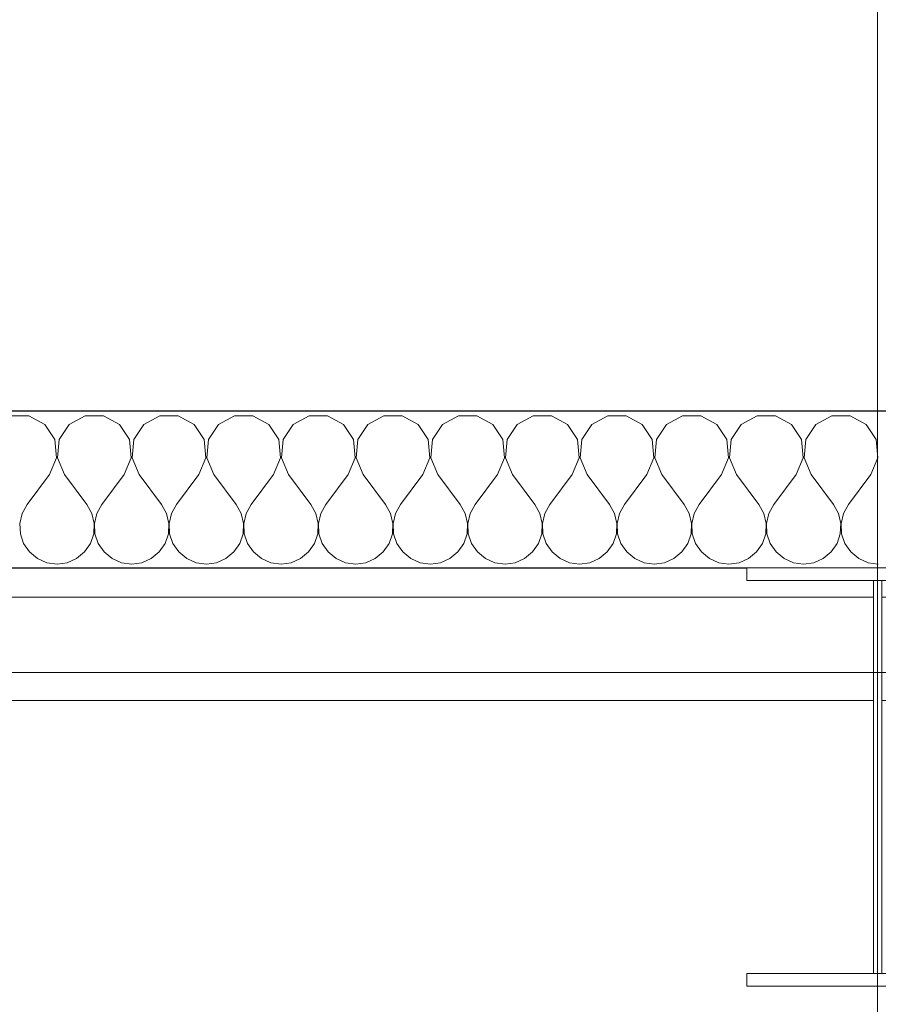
# Model space of a CAD drawing. Header units: millimetres. Extents: x -12989 to 357906, y -50379 to 30884.
# Tile 233 of 256: x 17179 to 18000, y 14433 to 15374. Entities that reach past the tile are written whole.
import ezdxf
from ezdxf.enums import TextEntityAlignment as Align

# ---------------------------------------------------------------- set-up
doc = ezdxf.new("R2010")
doc.units = ezdxf.units.MM
doc.header["$MEASUREMENT"] = 0
doc.linetypes.add('Wipeout_Contour', pattern=[1000, 0, -1000])
for name, color, linetype in [('A__STROPY', 7, 'Continuous'), ('AS_Blachy.Import IFC', 7, 'Continuous'), ('Nowe_A__SCIANY', 7, 'Continuous'), ('Nowe_A__STROPY', 7, 'Continuous'), ('Nowe_A_OZN_STREFY', 7, 'Continuous'), ('Nowe_A_WYM_ZEWNETRZNE', 7, 'Continuous'), ('Nowe_Warstwa IFC.Import IFC', 7, 'Continuous')]:
    doc.layers.add(name, color=color, linetype=linetype)
for name, color, linetype, lineweight in [('A__STROPY_Nr_pióra__89', 7, 'Continuous', 13), ('AS_Blachy.Import IFC_Nr_pióra__4', 7, 'Continuous', 13), ('Nowe_A__SCIANY_Nr_pióra__27', 7, 'Continuous', 25), ('Nowe_A__STROPY_Nr_pióra__89', 7, 'Continuous', 13), ('Nowe_A_WYM_ZEWNETRZNE_Nr_pióra__1', 7, 'Continuous', 13), ('Nowe_A_WYM_ZEWNETRZNE_Nr_pióra__45', 7, 'Continuous', 15), ('Nowe_A_WYM_ZEWNETRZNE_Nr_pióra__85', 7, 'Continuous', 13), ('Nowe_Warstwa IFC.Import IFC_Nr_pióra__1', 7, 'Continuous', 13), ('Nowe_Warstwa IFC.Import IFC_Nr_pióra__4', 7, 'Continuous', 13)]:
    doc.layers.add(name, color=color, linetype=linetype, lineweight=lineweight)
doc.layers.add('Nowe_A__SCIANY_Nr_pióra__174', color=7, linetype='Continuous', lineweight=5, true_color=0x6a6a6a)
doc.styles.add('STYL_AUTOMATYCZNY_2', font='arial.ttf')
doc.styles.add('STYL_AUTOMATYCZNY_3', font='arial.ttf')
doc.dimstyles.new('STYL_AUTOMATYCZNY__1', dxfattribs={"dimtxt": 139.999998, "dimasz": 71.25, "dimexe": 0.18, "dimexo": 0.0625, "dimgap": 0, "dimtad": 1, "dimtih": 1, "dimtoh": 1, "dimdec": 0, "dimlfac": 0.1, "dimzin": 0, "dimdsep": 46, "dimtxsty": 'STYL_AUTOMATYCZNY_3', "dimblk": 'ARROWHEAD_6', "dimblk1": 'ARROWHEAD_6', "dimblk2": 'ARROWHEAD_6', "dimcen": 0.09, "dimse1": 1, "dimse2": 1, "dimclrd": 7, "dimclre": 7, "dimclrt": 7, "dimadec": 0, "dimazin": 0, "dimtfac": 1, "dimtdec": 4, "dimtmove": 0, "dimatfit": 3, "dimfxl": 0, "dimtolj": 1, "dimtzin": 0, "dimarcsym": 0})
doc.dimstyles.new('STYL_AUTOMATYCZNY__2', dxfattribs={"dimtxt": 139.999998, "dimasz": 71.25, "dimexe": 0.18, "dimexo": 0.0625, "dimgap": 0, "dimtad": 1, "dimdec": 0, "dimlfac": 0.1, "dimzin": 0, "dimdsep": 46, "dimtxsty": 'STYL_AUTOMATYCZNY_3', "dimblk": 'ARROWHEAD_6', "dimblk1": 'ARROWHEAD_6', "dimblk2": 'ARROWHEAD_6', "dimcen": 0.09, "dimse1": 1, "dimse2": 1, "dimclrd": 7, "dimclre": 7, "dimclrt": 7, "dimadec": 0, "dimazin": 0, "dimtfac": 1, "dimtdec": 4, "dimtmove": 0, "dimatfit": 3, "dimfxl": 0, "dimtolj": 1, "dimtzin": 0, "dimarcsym": 0})

# ---------------------------------------------------------------- blocks, each defined once
blk = doc.blocks.new('Strop_1_1', base_point=(-12989.28, -15342.71))
at = {"layer": 'Nowe_A__STROPY_Nr_pióra__89', "color": 7, "linetype": 'Continuous', "lineweight": 13, "flags": 128}
blk.add_lwpolyline([(-322.03, 14822.03), (36322.03, 14822.03), (36322.03, 177.97), (-322.03, 177.97)], close=True, dxfattribs=at)
blk = doc.blocks.new('Strop_2_1', base_point=(-220.02, 283.1))
at = {"layer": 'A__STROPY_Nr_pióra__89', "color": 7, "linetype": 'Continuous', "lineweight": 13, "flags": 128}
blk.add_lwpolyline([(-220.02, 283.1), (36170, 283.1), (36170, 14723.1), (-220.02, 14723.1)], close=True, dxfattribs=at)
blk = doc.blocks.new('*X44')
at = {"layer": 'Nowe_A__SCIANY_Nr_pióra__174', "color": 251, "linetype": 'Continuous', "lineweight": 5, "true_color": 0x6a6a6a}
for p, q in [((17187.27, 14995.35), (17169.87, 14995.35)), ((17202.6, 14987.13), (17187.27, 14995.35)), ((17241.3, 14995.35), (17225.97, 14987.13)), ((17258.7, 14995.35), (17241.3, 14995.35)), ((17274.03, 14987.13), (17258.7, 14995.35)), ((17312.73, 14995.35), (17297.4, 14987.13)), ((17330.13, 14995.35), (17312.73, 14995.35)), ((17345.46, 14987.13), (17330.13, 14995.35)), ((17384.16, 14995.35), (17368.83, 14987.13)), ((17401.56, 14995.35), (17384.16, 14995.35)), ((17416.89, 14987.13), (17401.56, 14995.35)), ((17455.59, 14995.35), (17440.25, 14987.13)), ((17472.98, 14995.35), (17455.59, 14995.35)), ((17488.32, 14987.13), (17472.98, 14995.35)), ((17527.02, 14995.35), (17511.68, 14987.13)), ((17544.41, 14995.35), (17527.02, 14995.35)), ((17559.75, 14987.13), (17544.41, 14995.35)), ((17598.44, 14995.35), (17583.11, 14987.13)), ((17615.84, 14995.35), (17598.44, 14995.35)), ((17631.17, 14987.13), (17615.84, 14995.35)), ((17669.87, 14995.35), (17654.54, 14987.13)), ((17687.27, 14995.35), (17669.87, 14995.35)), ((17702.6, 14987.13), (17687.27, 14995.35)), ((17741.3, 14995.35), (17725.97, 14987.13)), ((17758.7, 14995.35), (17741.3, 14995.35)), ((17774.03, 14987.13), (17758.7, 14995.35)), ((17812.73, 14995.35), (17797.4, 14987.13)), ((17830.13, 14995.35), (17812.73, 14995.35)), ((17845.46, 14987.13), (17830.13, 14995.35)), ((17884.16, 14995.35), (17868.83, 14987.13)), ((17901.56, 14995.35), (17884.16, 14995.35)), ((17916.89, 14987.13), (17901.56, 14995.35)), ((17955.59, 14995.35), (17940.25, 14987.13)), ((17972.98, 14995.35), (17955.59, 14995.35)), ((17988.32, 14987.13), (17972.98, 14995.35)), ((17212.23, 14972.65), (17202.6, 14987.13)), ((17225.97, 14987.13), (17216.34, 14972.65)), ((17283.66, 14972.65), (17274.03, 14987.13)), ((17297.4, 14987.13), (17287.77, 14972.65)), ((17355.09, 14972.65), (17345.46, 14987.13)), ((17368.83, 14987.13), (17359.19, 14972.65)), ((17426.52, 14972.65), (17416.89, 14987.13)), ((17440.25, 14987.13), (17430.62, 14972.65)), ((17497.95, 14972.65), (17488.32, 14987.13)), ((17511.68, 14987.13), (17502.05, 14972.65)), ((17569.38, 14972.65), (17559.75, 14987.13)), ((17583.11, 14987.13), (17573.48, 14972.65)), ((17640.81, 14972.65), (17631.17, 14987.13)), ((17654.54, 14987.13), (17644.91, 14972.65)), ((17712.23, 14972.65), (17702.6, 14987.13)), ((17725.97, 14987.13), (17716.34, 14972.65)), ((17783.66, 14972.65), (17774.03, 14987.13)), ((17797.4, 14987.13), (17787.77, 14972.65)), ((17855.09, 14972.65), (17845.46, 14987.13)), ((17868.83, 14987.13), (17859.19, 14972.65)), ((17926.52, 14972.65), (17916.89, 14987.13)), ((17940.25, 14987.13), (17930.62, 14972.65)), ((17997.95, 14972.65), (17988.32, 14987.13)), ((17213.88, 14955.33), (17212.23, 14972.65)), ((17216.34, 14972.65), (17214.69, 14955.33)), ((17285.31, 14955.33), (17283.66, 14972.65)), ((17287.77, 14972.65), (17286.12, 14955.33)), ((17356.73, 14955.33), (17355.09, 14972.65)), ((17359.19, 14972.65), (17357.55, 14955.33)), ((17428.16, 14955.33), (17426.52, 14972.65)), ((17430.62, 14972.65), (17428.98, 14955.33)), ((17499.59, 14955.33), (17497.95, 14972.65)), ((17502.05, 14972.65), (17500.41, 14955.33)), ((17571.02, 14955.33), (17569.38, 14972.65)), ((17573.48, 14972.65), (17571.84, 14955.33)), ((17642.45, 14955.33), (17640.81, 14972.65)), ((17644.91, 14972.65), (17643.27, 14955.33)), ((17713.88, 14955.33), (17712.23, 14972.65)), ((17716.34, 14972.65), (17714.69, 14955.33)), ((17785.31, 14955.33), (17783.66, 14972.65)), ((17787.77, 14972.65), (17786.12, 14955.33)), ((17856.73, 14955.33), (17855.09, 14972.65)), ((17859.19, 14972.65), (17857.55, 14955.33)), ((17928.16, 14955.33), (17926.52, 14972.65)), ((17930.62, 14972.65), (17928.98, 14955.33)), ((17999.59, 14955.33), (17997.95, 14972.65)), ((17207.14, 14939.29), (17213.88, 14955.33)), ((17214.69, 14955.33), (17221.43, 14939.29)), ((17278.57, 14939.29), (17285.31, 14955.33)), ((17286.12, 14955.33), (17292.86, 14939.29)), ((17350, 14939.29), (17356.73, 14955.33)), ((17357.55, 14955.33), (17364.29, 14939.29)), ((17421.43, 14939.29), (17428.16, 14955.33)), ((17428.98, 14955.33), (17435.71, 14939.29)), ((17492.86, 14939.29), (17499.59, 14955.33)), ((17500.41, 14955.33), (17507.14, 14939.29)), ((17564.29, 14939.29), (17571.02, 14955.33)), ((17571.84, 14955.33), (17578.57, 14939.29)), ((17635.71, 14939.29), (17642.45, 14955.33)), ((17643.27, 14955.33), (17650, 14939.29)), ((17707.14, 14939.29), (17713.88, 14955.33)), ((17714.69, 14955.33), (17721.43, 14939.29)), ((17778.57, 14939.29), (17785.31, 14955.33)), ((17786.12, 14955.33), (17792.86, 14939.29)), ((17850, 14939.29), (17856.73, 14955.33)), ((17857.55, 14955.33), (17864.29, 14939.29)), ((17921.43, 14939.29), (17928.16, 14955.33)), ((17928.98, 14955.33), (17935.71, 14939.29)), ((17992.86, 14939.29), (17999.59, 14955.33)), ((17207.14, 14939.29), (17185.71, 14910.71)), ((17221.43, 14939.29), (17242.86, 14910.71)), ((17278.57, 14939.29), (17257.14, 14910.71)), ((17292.86, 14939.29), (17314.29, 14910.71)), ((17350, 14939.29), (17328.57, 14910.71)), ((17364.29, 14939.29), (17385.71, 14910.71)), ((17421.43, 14939.29), (17400, 14910.71)), ((17435.71, 14939.29), (17457.14, 14910.71)), ((17492.86, 14939.29), (17471.43, 14910.71)), ((17507.14, 14939.29), (17528.57, 14910.71)), ((17564.29, 14939.29), (17542.86, 14910.71)), ((17578.57, 14939.29), (17600, 14910.71)), ((17635.71, 14939.29), (17614.29, 14910.71)), ((17650, 14939.29), (17671.43, 14910.71)), ((17707.14, 14939.29), (17685.71, 14910.71)), ((17721.43, 14939.29), (17742.86, 14910.71)), ((17778.57, 14939.29), (17757.14, 14910.71)), ((17792.86, 14939.29), (17814.29, 14910.71)), ((17850, 14939.29), (17828.57, 14910.71)), ((17864.29, 14939.29), (17885.71, 14910.71)), ((17921.43, 14939.29), (17900, 14910.71)), ((17935.71, 14939.29), (17957.14, 14910.71)), ((17992.86, 14939.29), (17971.43, 14910.71)), ((17185.71, 14910.71), (17180.95, 14902.09)), ((17247.63, 14902.09), (17242.86, 14910.71)), ((17257.14, 14910.71), (17252.37, 14902.09)), ((17319.05, 14902.09), (17314.29, 14910.71)), ((17328.57, 14910.71), (17323.8, 14902.09)), ((17390.48, 14902.09), (17385.71, 14910.71)), ((17400, 14910.71), (17395.23, 14902.09)), ((17461.91, 14902.09), (17457.14, 14910.71)), ((17471.43, 14910.71), (17466.66, 14902.09)), ((17533.34, 14902.09), (17528.57, 14910.71)), ((17542.86, 14910.71), (17538.09, 14902.09)), ((17604.77, 14902.09), (17600, 14910.71)), ((17614.29, 14910.71), (17609.52, 14902.09)), ((17676.2, 14902.09), (17671.43, 14910.71)), ((17685.71, 14910.71), (17680.95, 14902.09)), ((17747.63, 14902.09), (17742.86, 14910.71)), ((17757.14, 14910.71), (17752.37, 14902.09)), ((17819.05, 14902.09), (17814.29, 14910.71)), ((17828.57, 14910.71), (17823.8, 14902.09)), ((17890.48, 14902.09), (17885.71, 14910.71)), ((17900, 14910.71), (17895.23, 14902.09)), ((17961.91, 14902.09), (17957.14, 14910.71)), ((17971.43, 14910.71), (17966.66, 14902.09)), ((17180.95, 14902.09), (17178.72, 14892.49)), ((17249.86, 14892.49), (17247.63, 14902.09)), ((17252.37, 14902.09), (17250.14, 14892.49)), ((17321.28, 14892.49), (17319.05, 14902.09)), ((17323.8, 14902.09), (17321.57, 14892.49)), ((17392.71, 14892.49), (17390.48, 14902.09)), ((17395.23, 14902.09), (17393, 14892.49)), ((17464.14, 14892.49), (17461.91, 14902.09)), ((17466.66, 14902.09), (17464.43, 14892.49)), ((17535.57, 14892.49), (17533.34, 14902.09)), ((17538.09, 14902.09), (17535.86, 14892.49)), ((17607, 14892.49), (17604.77, 14902.09)), ((17609.52, 14902.09), (17607.29, 14892.49)), ((17678.43, 14892.49), (17676.2, 14902.09)), ((17680.95, 14902.09), (17678.72, 14892.49)), ((17749.86, 14892.49), (17747.63, 14902.09)), ((17752.37, 14902.09), (17750.14, 14892.49)), ((17821.28, 14892.49), (17819.05, 14902.09)), ((17823.8, 14902.09), (17821.57, 14892.49)), ((17892.71, 14892.49), (17890.48, 14902.09)), ((17895.23, 14902.09), (17893, 14892.49)), ((17964.14, 14892.49), (17961.91, 14902.09)), ((17966.66, 14902.09), (17964.43, 14892.49)), ((17178.72, 14892.49), (17179.19, 14882.65)), ((17249.38, 14882.65), (17249.86, 14892.49)), ((17250.14, 14892.49), (17250.62, 14882.65)), ((17320.81, 14882.65), (17321.28, 14892.49)), ((17321.57, 14892.49), (17322.05, 14882.65)), ((17392.24, 14882.65), (17392.71, 14892.49)), ((17393, 14892.49), (17393.48, 14882.65)), ((17463.66, 14882.65), (17464.14, 14892.49)), ((17464.43, 14892.49), (17464.91, 14882.65)), ((17535.09, 14882.65), (17535.57, 14892.49)), ((17535.86, 14892.49), (17536.34, 14882.65)), ((17606.52, 14882.65), (17607, 14892.49)), ((17607.29, 14892.49), (17607.76, 14882.65)), ((17677.95, 14882.65), (17678.43, 14892.49)), ((17678.72, 14892.49), (17679.19, 14882.65)), ((17749.38, 14882.65), (17749.86, 14892.49)), ((17750.14, 14892.49), (17750.62, 14882.65)), ((17820.81, 14882.65), (17821.28, 14892.49)), ((17821.57, 14892.49), (17822.05, 14882.65)), ((17892.24, 14882.65), (17892.71, 14892.49)), ((17893, 14892.49), (17893.48, 14882.65)), ((17963.66, 14882.65), (17964.14, 14892.49)), ((17964.43, 14892.49), (17964.91, 14882.65)), ((17179.19, 14882.65), (17182.34, 14873.31)), ((17246.23, 14873.31), (17249.38, 14882.65)), ((17250.62, 14882.65), (17253.77, 14873.31)), ((17317.66, 14873.31), (17320.81, 14882.65)), ((17322.05, 14882.65), (17325.2, 14873.31)), ((17389.09, 14873.31), (17392.24, 14882.65)), ((17393.48, 14882.65), (17396.63, 14873.31)), ((17460.52, 14873.31), (17463.66, 14882.65)), ((17464.91, 14882.65), (17468.06, 14873.31)), ((17531.94, 14873.31), (17535.09, 14882.65)), ((17536.34, 14882.65), (17539.48, 14873.31)), ((17603.37, 14873.31), (17606.52, 14882.65)), ((17607.76, 14882.65), (17610.91, 14873.31)), ((17674.8, 14873.31), (17677.95, 14882.65)), ((17679.19, 14882.65), (17682.34, 14873.31)), ((17746.23, 14873.31), (17749.38, 14882.65)), ((17750.62, 14882.65), (17753.77, 14873.31)), ((17817.66, 14873.31), (17820.81, 14882.65)), ((17822.05, 14882.65), (17825.2, 14873.31)), ((17889.09, 14873.31), (17892.24, 14882.65)), ((17893.48, 14882.65), (17896.63, 14873.31)), ((17960.52, 14873.31), (17963.66, 14882.65)), ((17964.91, 14882.65), (17968.06, 14873.31)), ((17182.34, 14873.31), (17187.92, 14865.19)), ((17240.65, 14865.19), (17246.23, 14873.31)), ((17253.77, 14873.31), (17259.35, 14865.19)), ((17312.08, 14865.19), (17317.66, 14873.31)), ((17325.2, 14873.31), (17330.78, 14865.19)), ((17383.51, 14865.19), (17389.09, 14873.31)), ((17396.63, 14873.31), (17402.21, 14865.19)), ((17454.93, 14865.19), (17460.52, 14873.31)), ((17468.06, 14873.31), (17473.64, 14865.19)), ((17526.36, 14865.19), (17531.94, 14873.31)), ((17539.48, 14873.31), (17545.07, 14865.19)), ((17597.79, 14865.19), (17603.37, 14873.31)), ((17610.91, 14873.31), (17616.49, 14865.19)), ((17669.22, 14865.19), (17674.8, 14873.31)), ((17682.34, 14873.31), (17687.92, 14865.19)), ((17740.65, 14865.19), (17746.23, 14873.31)), ((17753.77, 14873.31), (17759.35, 14865.19)), ((17812.08, 14865.19), (17817.66, 14873.31)), ((17825.2, 14873.31), (17830.78, 14865.19)), ((17883.51, 14865.19), (17889.09, 14873.31)), ((17896.63, 14873.31), (17902.21, 14865.19)), ((17954.93, 14865.19), (17960.52, 14873.31)), ((17968.06, 14873.31), (17973.64, 14865.19)), ((17187.92, 14865.19), (17195.51, 14858.91)), ((17233.06, 14858.91), (17240.65, 14865.19)), ((17259.35, 14865.19), (17266.94, 14858.91)), ((17304.49, 14858.91), (17312.08, 14865.19)), ((17330.78, 14865.19), (17338.37, 14858.91)), ((17375.92, 14858.91), (17383.51, 14865.19)), ((17402.21, 14865.19), (17409.8, 14858.91)), ((17447.35, 14858.91), (17454.93, 14865.19)), ((17473.64, 14865.19), (17481.22, 14858.91)), ((17518.78, 14858.91), (17526.36, 14865.19)), ((17545.07, 14865.19), (17552.65, 14858.91)), ((17590.2, 14858.91), (17597.79, 14865.19)), ((17616.49, 14865.19), (17624.08, 14858.91)), ((17661.63, 14858.91), (17669.22, 14865.19)), ((17687.92, 14865.19), (17695.51, 14858.91)), ((17733.06, 14858.91), (17740.65, 14865.19)), ((17759.35, 14865.19), (17766.94, 14858.91)), ((17804.49, 14858.91), (17812.08, 14865.19)), ((17830.78, 14865.19), (17838.37, 14858.91)), ((17875.92, 14858.91), (17883.51, 14865.19)), ((17902.21, 14865.19), (17909.8, 14858.91)), ((17947.35, 14858.91), (17954.93, 14865.19)), ((17973.64, 14865.19), (17981.22, 14858.91)), ((17195.51, 14858.91), (17204.53, 14854.93)), ((17204.53, 14854.93), (17214.29, 14853.57)), ((17214.29, 14853.57), (17224.05, 14854.93)), ((17224.05, 14854.93), (17233.06, 14858.91)), ((17266.94, 14858.91), (17275.95, 14854.93)), ((17275.95, 14854.93), (17285.71, 14853.57)), ((17285.71, 14853.57), (17295.47, 14854.93)), ((17295.47, 14854.93), (17304.49, 14858.91)), ((17338.37, 14858.91), (17347.38, 14854.93)), ((17347.38, 14854.93), (17357.14, 14853.57)), ((17357.14, 14853.57), (17366.9, 14854.93)), ((17366.9, 14854.93), (17375.92, 14858.91)), ((17409.8, 14858.91), (17418.81, 14854.93)), ((17418.81, 14854.93), (17428.57, 14853.57)), ((17428.57, 14853.57), (17438.33, 14854.93)), ((17438.33, 14854.93), (17447.35, 14858.91)), ((17481.22, 14858.91), (17490.24, 14854.93)), ((17490.24, 14854.93), (17500, 14853.57)), ((17500, 14853.57), (17509.76, 14854.93)), ((17509.76, 14854.93), (17518.78, 14858.91)), ((17552.65, 14858.91), (17561.67, 14854.93)), ((17561.67, 14854.93), (17571.43, 14853.57)), ((17571.43, 14853.57), (17581.19, 14854.93)), ((17581.19, 14854.93), (17590.2, 14858.91)), ((17624.08, 14858.91), (17633.1, 14854.93)), ((17633.1, 14854.93), (17642.86, 14853.57)), ((17642.86, 14853.57), (17652.62, 14854.93)), ((17652.62, 14854.93), (17661.63, 14858.91)), ((17695.51, 14858.91), (17704.53, 14854.93)), ((17704.53, 14854.93), (17714.29, 14853.57)), ((17714.29, 14853.57), (17724.05, 14854.93)), ((17724.05, 14854.93), (17733.06, 14858.91)), ((17766.94, 14858.91), (17775.95, 14854.93)), ((17775.95, 14854.93), (17785.71, 14853.57)), ((17785.71, 14853.57), (17795.47, 14854.93)), ((17795.47, 14854.93), (17804.49, 14858.91)), ((17838.37, 14858.91), (17847.38, 14854.93)), ((17847.38, 14854.93), (17857.14, 14853.57)), ((17857.14, 14853.57), (17866.9, 14854.93)), ((17866.9, 14854.93), (17875.92, 14858.91)), ((17909.8, 14858.91), (17918.81, 14854.93)), ((17918.81, 14854.93), (17928.57, 14853.57)), ((17928.57, 14853.57), (17938.33, 14854.93)), ((17938.33, 14854.93), (17947.35, 14858.91)), ((17981.22, 14858.91), (17990.24, 14854.93)), ((17990.24, 14854.93), (18000, 14853.57))]:
    blk.add_line(p, q, dxfattribs=at)
blk = doc.blocks.new('Ściana_3_1', base_point=(36350, 14850))
at = {"color": 254, "linetype": 'Wipeout_Contour', "lineweight": 0, "ltscale": 93471.808447}
blk.add_wipeout([(16495.98, 14850), (19416.67, 14850), (19416.67, 15000), (16495.98, 15000)], dxfattribs=at).dxf.layer = 'Nowe_A__SCIANY'
at = {"layer": 'Nowe_A__SCIANY_Nr_pióra__27', "color": 7, "linetype": 'Continuous', "lineweight": 25, "flags": 128}
for points in [[(19416.67, 15000), (16495.98, 15000)], [(16495.98, 14850), (19416.67, 14850)]]:
    blk.add_lwpolyline(points, dxfattribs=at)
at = {"layer": 'Nowe_A__SCIANY', "color": 7, "lineweight": 25}
blk.add_blockref('*X44', (0, 0), dxfattribs=at)
blk = doc.blocks.new('IFC Extruded[73]_1', base_point=(17874.34, 14838))
at = {"color": 254, "linetype": 'Wipeout_Contour', "lineweight": 0, "ltscale": 93323.254009}
blk.add_wipeout([(17874.34, 14838), (18124.34, 14838), (18124.34, 14850), (17874.34, 14850)], dxfattribs=at).dxf.layer = 'AS_Blachy.Import IFC'
at = {"layer": 'AS_Blachy.Import IFC_Nr_pióra__4', "color": 7, "linetype": 'Continuous', "lineweight": 13}
for p, q in [((17874.34, 14850), (18124.34, 14850)), ((17874.34, 14838), (17874.34, 14850)), ((18124.34, 14838), (18124.34, 14850)), ((17874.34, 14838), (18124.34, 14838))]:
    blk.add_line(p, q, dxfattribs=at)
blk = doc.blocks.new('IFC Extruded[82]_1', base_point=(18003.34, 14462))
at = {"color": 254, "linetype": 'Wipeout_Contour', "lineweight": 0, "ltscale": 92832.745369}
blk.add_wipeout([(18003.34, 14462), (18003.34, 14838), (17995.34, 14838), (17995.34, 14462)], dxfattribs=at).dxf.layer = 'AS_Blachy.Import IFC'
at = {"layer": 'AS_Blachy.Import IFC_Nr_pióra__4', "color": 7, "linetype": 'Continuous', "lineweight": 13}
for p, q in [((17995.34, 14462), (17995.34, 14838)), ((18003.34, 14838), (17995.34, 14838)), ((18003.34, 14462), (18003.34, 14838)), ((18003.34, 14462), (17995.34, 14462))]:
    blk.add_line(p, q, dxfattribs=at)
blk = doc.blocks.new('IFC Extruded[86]_1', base_point=(18124.34, 14462))
at = {"color": 254, "linetype": 'Wipeout_Contour', "lineweight": 0, "ltscale": 92343.55515}
blk.add_wipeout([(18124.34, 14462), (17874.34, 14462), (17874.34, 14450), (18124.34, 14450)], dxfattribs=at).dxf.layer = 'AS_Blachy.Import IFC'
at = {"layer": 'AS_Blachy.Import IFC_Nr_pióra__4', "color": 7, "linetype": 'Continuous', "lineweight": 13}
for p, q in [((18124.34, 14462), (17874.34, 14462)), ((17874.34, 14462), (17874.34, 14450)), ((18124.34, 14462), (18124.34, 14450)), ((18124.34, 14450), (17874.34, 14450))]:
    blk.add_line(p, q, dxfattribs=at)
blk = doc.blocks.new('Standardowy znacznik osi[96]_1', base_point=(-2344.56, 14750))
at = {"layer": 'Nowe_Warstwa IFC.Import IFC_Nr_pióra__4', "color": 7, "linetype": 'Continuous', "lineweight": 13}
blk.add_line((-2344.56, 14750), (39576.75, 14750), dxfattribs=at)
at = {"layer": 'Nowe_Warstwa IFC.Import IFC_Nr_pióra__1', "color": 7, "lineweight": 13, "style": 'STYL_AUTOMATYCZNY_2'}
for tag, p in [('AC_MarkerText_1_0', (-2594.56, 14837.5)), ('AC_MarkerText_1_1', (39826.75, 14837.5))]:
    blk.add_attdef(tag, text='', height=175, dxfattribs=at).set_placement(p, align=Align.TOP_CENTER)
blk = doc.blocks.new('Standardowy znacznik osi[100]_1', base_point=(17999.34, 17223.71))
at = {"layer": 'Nowe_Warstwa IFC.Import IFC_Nr_pióra__4', "color": 7, "linetype": 'Continuous', "lineweight": 13}
blk.add_line((17999.34, 17223.71), (17999.34, -2567.37), dxfattribs=at)
at = {"layer": 'Nowe_Warstwa IFC.Import IFC_Nr_pióra__1', "color": 7, "lineweight": 13, "style": 'STYL_AUTOMATYCZNY_2'}
for tag, p in [('AC_MarkerText_1_0', (17999.34, 17561.21)), ('AC_MarkerText_1_1', (17999.34, -2729.87))]:
    blk.add_attdef(tag, text='', height=175, rotation=360, dxfattribs=at).set_placement(p, align=Align.TOP_CENTER)
blk = doc.blocks.new('*D264')
at = {"layer": 'Nowe_A_WYM_ZEWNETRZNE_Nr_pióra__45', "color": 7, "linetype": 'Continuous', "lineweight": 15}
for p, q in [((5753.24, 15842.65), (5678.24, 15767.65)), ((36387.5, 15842.65), (36312.5, 15767.65))]:
    blk.add_line(p, q, dxfattribs=at)
at = {"layer": 'Nowe_A_WYM_ZEWNETRZNE_Nr_pióra__85', "color": 7, "linetype": 'Continuous', "lineweight": 13}
for p, q in [((5715.74, 15734.83), (5715.74, 15875.46)), ((36350, 15734.83), (36350, 15875.46)), ((5715.74, 15805.15), (36350, 15805.15))]:
    blk.add_line(p, q, dxfattribs=at)
at = {"layer": 'Nowe_A_WYM_ZEWNETRZNE_Nr_pióra__1', "color": 7, "lineweight": 13, "char_height": 140, "attachment_point": 7, "style": 'STYL_AUTOMATYCZNY_3'}
for s, insert in [('\\A1;{\\pql;\\fArial|b0|i0|c238|p0;\\W1.000000;3\xa0063}', (20685.85, 15833.15)), ('\\A1;{\\pql;\\fArial|b0|i0|c238|p0;\\W1.000000;15}', (36098.94, 15833.15))]:
    blk.add_mtext(s, dxfattribs=dict(at, insert=insert))
blk = doc.blocks.new('ARROWHEAD_6')
at = {"color": 0, "linetype": 'Continuous', "lineweight": 0}
for p, q in [((-0.5, -0.5), (0.5, 0.5)), ((0, 0), (-1, 0))]:
    blk.add_line(p, q, dxfattribs=at)
blk = doc.blocks.new('*D272')
at = {"layer": 'Nowe_A_WYM_ZEWNETRZNE_Nr_pióra__45', "color": 7, "linetype": 'Continuous', "lineweight": 15}
blk.add_line((-1341.01, 14887.5), (-1266.01, 14812.5), dxfattribs=at)
at = {"layer": 'Nowe_A_WYM_ZEWNETRZNE_Nr_pióra__85', "color": 7, "linetype": 'Continuous', "lineweight": 13}
for p, q in [((-1303.51, 14850), (-1303.51, 15000)), ((-1233.2, 14850), (-1373.83, 14850))]:
    blk.add_line(p, q, dxfattribs=at)
blk = doc.blocks.new('*D273')
at = {"layer": 'Nowe_A_WYM_ZEWNETRZNE_Nr_pióra__45', "color": 7, "linetype": 'Continuous', "lineweight": 15}
for p, q in [((-1266.01, 14962.5), (-1341.01, 15037.5)), ((-1341.01, 14887.5), (-1266.01, 14812.5))]:
    blk.add_line(p, q, dxfattribs=at)
at = {"layer": 'Nowe_A_WYM_ZEWNETRZNE_Nr_pióra__85', "color": 7, "linetype": 'Continuous', "lineweight": 13}
for p, q in [((-1303.51, 15000), (-1303.51, 15056.25)), ((-1233.2, 15000), (-1373.83, 15000)), ((-1303.51, 14850), (-1303.51, 15000))]:
    blk.add_line(p, q, dxfattribs=at)
blk = doc.blocks.new('*D288')
at = {"layer": 'Nowe_A_WYM_ZEWNETRZNE_Nr_pióra__45', "color": 7, "linetype": 'Continuous', "lineweight": 15}
for p, q in [((16533.48, 16092.65), (16458.48, 16017.65)), ((19454.17, 16092.65), (19379.17, 16017.65))]:
    blk.add_line(p, q, dxfattribs=at)
at = {"layer": 'Nowe_A_WYM_ZEWNETRZNE_Nr_pióra__85', "color": 7, "linetype": 'Continuous', "lineweight": 13}
for p, q in [((16495.98, 15984.83), (16495.98, 16125.46)), ((19416.67, 15984.83), (19416.67, 16125.46)), ((16495.98, 16055.15), (19416.67, 16055.15))]:
    blk.add_line(p, q, dxfattribs=at)
at = {"layer": 'Nowe_A_WYM_ZEWNETRZNE_Nr_pióra__1', "color": 7, "lineweight": 13, "insert": (17796.15, 16083.15), "char_height": 140, "attachment_point": 7, "style": 'STYL_AUTOMATYCZNY_3'}
blk.add_mtext('\\A1;{\\pql;\\fArial|b0|i0|c238|p0;\\W1.000000;292}', dxfattribs=at)
blk = doc.blocks.new('*D301')
at = {"layer": 'Nowe_A_WYM_ZEWNETRZNE_Nr_pióra__45', "color": 7, "linetype": 'Continuous', "lineweight": 15}
for p, q in [((-462.5, 16592.65), (-537.5, 16517.65)), ((36462.5, 16517.65), (36537.5, 16592.65))]:
    blk.add_line(p, q, dxfattribs=at)
at = {"layer": 'Nowe_A_WYM_ZEWNETRZNE_Nr_pióra__85', "color": 7, "linetype": 'Continuous', "lineweight": 13}
for p, q in [((-500, 16484.83), (-500, 16625.46)), ((36500, 16484.83), (36500, 16625.46)), ((-556.25, 16555.15), (-500, 16555.15)), ((-500, 16555.15), (36500, 16555.15)), ((36500, 16555.15), (36556.25, 16555.15))]:
    blk.add_line(p, q, dxfattribs=at)
at = {"layer": 'Nowe_A_WYM_ZEWNETRZNE_Nr_pióra__1', "color": 7, "lineweight": 13, "insert": (17759.77, 16583.15), "char_height": 140, "attachment_point": 7, "style": 'STYL_AUTOMATYCZNY_3'}
blk.add_mtext('\\A1;{\\pql;\\fArial|b0|i0|c238|p0;\\W1.000000;3\xa0700}', dxfattribs=at)
blk = doc.blocks.new('*D311')
at = {"layer": 'Nowe_A_WYM_ZEWNETRZNE_Nr_pióra__45', "color": 7, "linetype": 'Continuous', "lineweight": 15}
blk.add_line((37171.6, 14887.5), (37246.6, 14812.5), dxfattribs=at)
at = {"layer": 'Nowe_A_WYM_ZEWNETRZNE_Nr_pióra__85', "color": 7, "linetype": 'Continuous', "lineweight": 13}
blk.add_line((37209.1, 150), (37209.1, 14850), dxfattribs=at)
blk = doc.blocks.new('*D312')
at = {"layer": 'Nowe_A_WYM_ZEWNETRZNE_Nr_pióra__45', "color": 7, "linetype": 'Continuous', "lineweight": 15}
for p, q in [((37246.6, 14962.5), (37171.6, 15037.5)), ((37171.6, 14887.5), (37246.6, 14812.5))]:
    blk.add_line(p, q, dxfattribs=at)
at = {"layer": 'Nowe_A_WYM_ZEWNETRZNE_Nr_pióra__85', "color": 7, "linetype": 'Continuous', "lineweight": 13}
for p, q in [((37209.1, 15000), (37209.1, 15056.25)), ((37279.42, 15000), (37138.79, 15000)), ((37209.1, 14850), (37209.1, 15000)), ((37279.42, 14850), (37138.79, 14850)), ((37209.1, 150), (37209.1, 14850))]:
    blk.add_line(p, q, dxfattribs=at)
blk = doc.blocks.new('*D404')
at = {"layer": 'Nowe_A_WYM_ZEWNETRZNE_Nr_pióra__45', "color": 7, "linetype": 'Continuous', "lineweight": 15}
for p, q in [((1158.87, 14887.5), (1233.87, 14812.5)), ((1158.87, 7037.35), (1233.87, 6962.35))]:
    blk.add_line(p, q, dxfattribs=at)
at = {"layer": 'Nowe_A_WYM_ZEWNETRZNE_Nr_pióra__85', "color": 7, "linetype": 'Continuous', "lineweight": 13}
for p, q in [((1266.69, 14850), (1126.06, 14850)), ((1196.37, 6999.85), (1196.37, 14850)), ((1266.69, 6999.85), (1126.06, 6999.85))]:
    blk.add_line(p, q, dxfattribs=at)
at = {"layer": 'Nowe_A_WYM_ZEWNETRZNE_Nr_pióra__1', "color": 7, "lineweight": 13, "char_height": 140, "attachment_point": 7, "rotation": 90, "style": 'STYL_AUTOMATYCZNY_3'}
for s, insert in [('\\A1;{\\pql;\\fArial|b0|i0|c238|p0;\\W1.000000;15}', (1168.37, 14598.94)), ('\\A1;{\\pql;\\fArial|b0|i0|c238|p0;\\W1.000000;785}', (1168.37, 10657.97))]:
    blk.add_mtext(s, dxfattribs=dict(at, insert=insert))
blk = doc.blocks.new('*D405')
at = {"layer": 'Nowe_A_WYM_ZEWNETRZNE_Nr_pióra__45', "color": 7, "linetype": 'Continuous', "lineweight": 15}
for p, q in [((1233.873998, 14962.5), (1158.873998, 15037.5)), ((1158.873998, 14887.5), (1233.873998, 14812.5))]:
    blk.add_line(p, q, dxfattribs=at)
at = {"layer": 'Nowe_A_WYM_ZEWNETRZNE_Nr_pióra__85', "color": 7, "linetype": 'Continuous', "lineweight": 13}
for p, q in [((1196.373998, 15000), (1196.373998, 15056.25)), ((1266.686498, 15000), (1126.061498, 15000)), ((1196.373998, 14850), (1196.373998, 15000)), ((1266.686498, 14850), (1126.061498, 14850))]:
    blk.add_line(p, q, dxfattribs=at)

msp = doc.modelspace()

# ---------------------------------------------------------------- linework, layer by layer
at = {"layer": 'Nowe_A_OZN_STREFY', "color": 7, "linetype": 'Continuous', "lineweight": 0, "true_color": 0xffffff, "flags": 128}
msp.add_lwpolyline([(22665.84, 14850), (19415.84, 14850), (19415.84, 14730), (19315.84, 14730), (19315.84, 14850), (16596.34, 14850), (16596.34, 14730), (16496.34, 14730), (16496.34, 14850), (15486.34, 14850), (15486.34, 14730), (15386.34, 14730), (15386.34, 14850), (5715.74, 14850)], dxfattribs=at)

# ---------------------------------------------------------------- block references
at = {"layer": 'A__STROPY', "color": 7, "linetype": 'Continuous', "lineweight": 13}
msp.add_blockref('Strop_2_1', (-220.02, 283.1), dxfattribs=at)
at = {"layer": 'Nowe_A__STROPY', "color": 7, "linetype": 'Continuous', "lineweight": 13}
msp.add_blockref('Strop_1_1', (-12989.28, -15342.71), dxfattribs=at)

# ---------------------------------------------------------------- next in the draw order: block references
at = {"layer": 'Nowe_A__SCIANY', "color": 7, "lineweight": 25}
msp.add_blockref('Ściana_3_1', (36350, 14850), dxfattribs=at)

# ---------------------------------------------------------------- next in the draw order: block references
at = {"layer": 'AS_Blachy.Import IFC', "color": 7, "linetype": 'Continuous', "lineweight": 13}
msp.add_blockref('IFC Extruded[73]_1', (17874.34, 14838), dxfattribs=at)

# ---------------------------------------------------------------- next in the draw order: dimensions: what is measured, and where the dimension line sits
at = {"layer": 'Nowe_A_WYM_ZEWNETRZNE', "color": 7, "linetype": 'Continuous', "lineweight": 13}
dim = msp.add_linear_dim(base=(36500, 16555.15), p1=(-500, 15000), p2=(36500, 15000), dimstyle='STYL_AUTOMATYCZNY__1', dxfattribs=at)
dim.commit()
dim.dimension.update_dxf_attribs({"geometry": '*D301', "text_midpoint": (17999.92, 16653.15), "dimtype": 160})

# ---------------------------------------------------------------- next in the draw order: block references
at = {"layer": 'AS_Blachy.Import IFC', "color": 7, "linetype": 'Continuous', "lineweight": 13}
msp.add_blockref('IFC Extruded[82]_1', (18003.34, 14462), dxfattribs=at)

# ---------------------------------------------------------------- next in the draw order: dimensions: what is measured, and where the dimension line sits
at = {"layer": 'Nowe_A_WYM_ZEWNETRZNE', "color": 7, "linetype": 'Continuous', "lineweight": 13}
dim = msp.add_linear_dim(base=(19416.67, 16055.15), p1=(16495.98, 14850), p2=(19416.67, 15000), dimstyle='STYL_AUTOMATYCZNY__1', dxfattribs=at)
dim.commit()
dim.dimension.update_dxf_attribs({"geometry": '*D288', "text_midpoint": (17955.97, 16153.15), "dimtype": 160})

# ---------------------------------------------------------------- next in the draw order: block references
at = {"layer": 'AS_Blachy.Import IFC', "color": 7, "linetype": 'Continuous', "lineweight": 13}
msp.add_blockref('IFC Extruded[86]_1', (18124.34, 14462), dxfattribs=at)
at = {"layer": 'Nowe_Warstwa IFC.Import IFC', "color": 7, "linetype": 'Continuous', "lineweight": 13}
msp.add_blockref('Standardowy znacznik osi[96]_1', (-2344.56, 14750), dxfattribs=at)

# ---------------------------------------------------------------- next in the draw order: dimensions: what is measured, and where the dimension line sits
at = {"layer": 'Nowe_A_WYM_ZEWNETRZNE', "color": 7, "linetype": 'Continuous', "lineweight": 13}
for base, p1, p2, picture, middle in [((-1303.51, 15000), (18000, 14850), (18000, 15000), '*D273', (-1401.51, 14705.48)), ((1196.37, 15000), (18000, 14850), (18000, 15000), '*D405', (1098.37, 14705.48)), ((-1303.51453594, 14850), (-350, 14850), (18000, 14850), '*D272', (-1401.51453487, 14849.88141735))]:
    dim = msp.add_linear_dim(base=base, p1=p1, p2=p2, angle=90, dimstyle='STYL_AUTOMATYCZNY__2', dxfattribs=at)
    dim.commit()
    dim.dimension.update_dxf_attribs({"geometry": picture, "text_midpoint": middle, "dimtype": 160, "text_rotation": 90})

# ---------------------------------------------------------------- next in the draw order: block references
at = {"layer": 'Nowe_Warstwa IFC.Import IFC', "color": 7, "linetype": 'Continuous', "lineweight": 13}
msp.add_blockref('Standardowy znacznik osi[100]_1', (17999.34, 17223.71), dxfattribs=at)

# ---------------------------------------------------------------- next in the draw order: dimensions: what is measured, and where the dimension line sits
at = {"layer": 'Nowe_A_WYM_ZEWNETRZNE', "color": 7, "linetype": 'Continuous', "lineweight": 13}
dim = msp.add_linear_dim(base=(36350, 15805.15), p1=(5715.74, 7500), p2=(36350, 14850), dimstyle='STYL_AUTOMATYCZNY__1', dxfattribs=at)
dim.commit()
dim.dimension.update_dxf_attribs({"geometry": '*D264', "text_midpoint": (20926.01, 15903.15), "dimtype": 160})
for base, p1, p2, picture, middle in [((37209.1, 15000), (18000, 14850), (18000, 15000), '*D312', (37111.1, 14705.48)), ((1196.37, 14850), (2607.87, 6999.85), (18000, 14850), '*D404', (1098.37, 10817.79)), ((37209.10436141, 14850), (36350, 14850), (18000, 14850), '*D311', (37111.10436248, 14849.88141735))]:
    dim = msp.add_linear_dim(base=base, p1=p1, p2=p2, angle=90, dimstyle='STYL_AUTOMATYCZNY__2', dxfattribs=at)
    dim.commit()
    dim.dimension.update_dxf_attribs({"geometry": picture, "text_midpoint": middle, "dimtype": 160, "text_rotation": 90})

doc.saveas('drawing.dxf')
